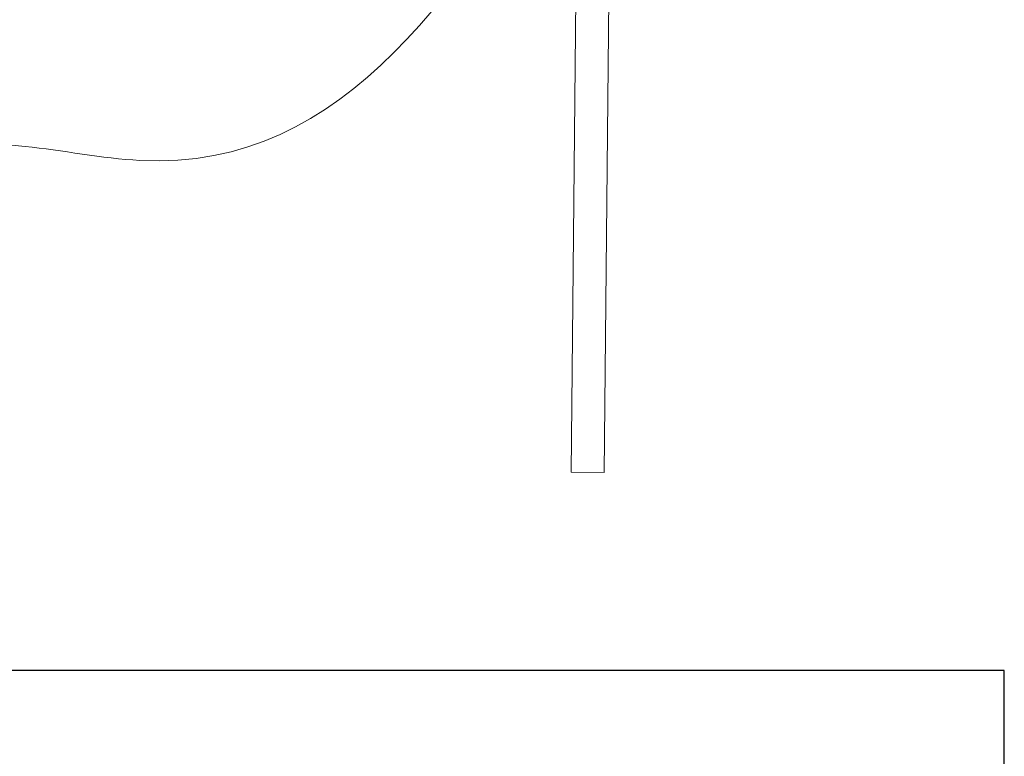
# Model space of a CAD drawing. Header units: millimetres. Extents: x 2709036 to 2756280, y 168165 to 192362.
# Tile 188 of 192: x 2750160 to 2751514, y 174368 to 175381. Entities that reach past the tile are written whole.
import ezdxf

# ---------------------------------------------------------------- set-up
doc = ezdxf.new("R2010")
doc.units = ezdxf.units.MM
doc.header["$MEASUREMENT"] = 0
doc.layers.add('D+H_SO - urządzenia', color=5, linetype='Continuous')
doc.layers.add('DH_SO_HDGs', color=3, linetype='Continuous')
doc.layers.add('D+H_TABELKA', color=7, linetype='Continuous', lineweight=13)

msp = doc.modelspace()

# ---------------------------------------------------------------- linework, layer by layer
at = {"layer": 'D+H_SO - urządzenia', "color": 0, "lineweight": 5}
for p, q in [((2750918.5, 174758.7), (2750927.6, 175688.6)), ((2750972.6, 175688.2), (2750963.5, 174758.2)), ((2750963.5, 174758.2), (2750918.5, 174758.7))]:
    msp.add_line(p, q, dxfattribs=at)
at = {"layer": 'D+H_TABELKA', "ltscale": 5}
msp.add_spline([(2749978.3, 174983.8), (2750042.8, 175187.2), (2750324.9, 175187.2), (2750927.6, 175688.6)], degree=3, dxfattribs=at)
at = {"layer": 'DH_SO_HDGs'}
for p, q in [((2751514.1, 174485.8), (2748975.9, 174485.8)), ((2751514.1, 174323.3), (2751514.1, 174485.8))]:
    msp.add_line(p, q, dxfattribs=at)

doc.saveas('drawing.dxf')
